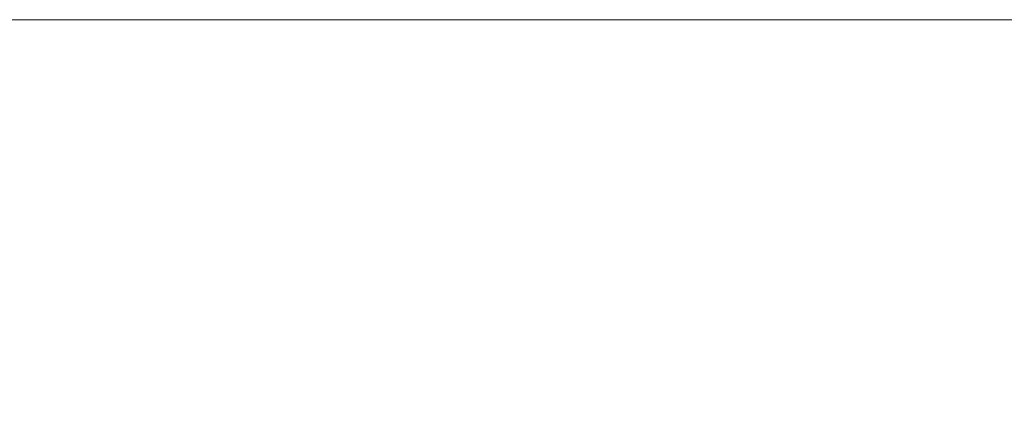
# Model space of a CAD drawing. Header units: centimetres. Extents: x -25.9 to 27.4, y -28.2 to -26.4.
# Tile 143 of 199: x 9.3796 to 9.451, y -26.3884 to -26.36. Entities that reach past the tile are written whole.
import ezdxf

# ---------------------------------------------------------------- set-up
doc = ezdxf.new("R2010")
doc.units = ezdxf.units.CM
doc.header["$LTSCALE"] = 2.54
doc.layers.add('Lucido design-1', color=7, linetype='Continuous')

# ---------------------------------------------------------------- blocks, each defined once
blk = doc.blocks.new('Gruppo-4-1')
at = {"color": 7, "linetype": 'Continuous', "lineweight": 9}
for points, invisible_edges in [([(27.271439, -26.360047, 540.423108), (27.271439, -26.36, 540.420033), (-25.828561, -26.36, 540.420033), (-25.828561, -26.360047, 540.423108)], 8), ([(9.371439, -26.36, 540.220033), (-25.828561, -26.36, 540.420033), (27.271439, -26.36, 540.420033)], 9), ([(-25.828561, -26.360047, 540.423108), (-25.828561, -26.360114, 540.424394), (27.271439, -26.360114, 540.424394), (27.271439, -26.360047, 540.423108)], 10), ([(27.271439, -26.360261, 540.427254), (27.271439, -26.360114, 540.424394), (-25.828561, -26.360114, 540.424394), (-25.828561, -26.360261, 540.427254)], 10), ([(-25.828561, -26.360261, 540.427254), (-25.828561, -26.3604, 540.428747), (27.271439, -26.3604, 540.428747), (27.271439, -26.360261, 540.427254)], 10), ([(27.271439, -26.360647, 540.43139), (27.271439, -26.3604, 540.428747), (-25.828561, -26.3604, 540.428747), (-25.828561, -26.360647, 540.43139)], 10), ([(-25.828561, -26.360647, 540.43139), (-25.828561, -26.360876, 540.433083), (27.271439, -26.360876, 540.433083), (27.271439, -26.360647, 540.43139)], 10), ([(9.371439, -26.36, 540.220033), (9.379927, -26.36, 540.219853), (9.379742, -26.360095, 540.215497), (9.371439, -26.360095, 540.215674)], 6), ([(27.271439, -26.36, 540.420033), (9.379927, -26.36, 540.219853), (9.371439, -26.36, 540.220033)], 9), ([(9.371439, -26.360095, 540.215674), (9.379742, -26.360095, 540.215497), (9.379566, -26.360361, 540.211368), (9.371439, -26.360361, 540.211541)], 7), ([(9.379566, -26.360361, 540.211368), (9.38768, -26.360361, 540.210851), (9.387331, -26.360798, 540.206752), (9.379392, -26.360798, 540.207258)], 15), ([(9.379742, -26.360095, 540.215497), (9.38803, -26.360095, 540.214969), (9.38768, -26.360361, 540.210851), (9.379566, -26.360361, 540.211368)], 15), ([(9.379927, -26.36, 540.219853), (9.3884, -26.36, 540.219313), (9.38803, -26.360095, 540.214969), (9.379742, -26.360095, 540.215497)], 14), ([(9.3884, -26.36, 540.219313), (9.379927, -26.36, 540.219853), (27.271439, -26.36, 540.420033)], 10), ([(9.38768, -26.360361, 540.210851), (9.395763, -26.360361, 540.20999), (9.395241, -26.360798, 540.205909), (9.387331, -26.360798, 540.206752)], 15), ([(9.38803, -26.360095, 540.214969), (9.396288, -26.360095, 540.214089), (9.395763, -26.360361, 540.20999), (9.38768, -26.360361, 540.210851)], 15), ([(9.3884, -26.36, 540.219313), (9.396842, -26.36, 540.218414), (9.396288, -26.360095, 540.214089), (9.38803, -26.360095, 540.214969)], 14), ([(9.396842, -26.36, 540.218414), (9.3884, -26.36, 540.219313), (27.271439, -26.36, 540.420033)], 10), ([(9.395763, -26.360361, 540.20999), (9.403804, -26.360361, 540.208786), (9.403108, -26.360798, 540.204731), (9.395241, -26.360798, 540.205909)], 15), ([(9.396288, -26.360095, 540.214089), (9.404502, -26.360095, 540.212859), (9.403804, -26.360361, 540.208786), (9.395763, -26.360361, 540.20999)], 15), ([(9.396842, -26.36, 540.218414), (9.405239, -26.36, 540.217157), (9.404502, -26.360095, 540.212859), (9.396288, -26.360095, 540.214089)], 14), ([(27.271439, -26.36, 540.420033), (9.405239, -26.36, 540.217157), (9.396842, -26.36, 540.218414)], 9), ([(9.403804, -26.360361, 540.208786), (9.411785, -26.360361, 540.207243), (9.410918, -26.360798, 540.203221), (9.403108, -26.360798, 540.204731)], 15), ([(9.404502, -26.360095, 540.212859), (9.412656, -26.360095, 540.211282), (9.411785, -26.360361, 540.207243), (9.403804, -26.360361, 540.208786)], 15), ([(9.405239, -26.36, 540.217157), (9.413574, -26.36, 540.215544), (9.412656, -26.360095, 540.211282), (9.404502, -26.360095, 540.212859)], 14), ([(9.413574, -26.36, 540.215544), (9.405239, -26.36, 540.217157), (27.271439, -26.36, 540.420033)], 10), ([(9.411785, -26.360361, 540.207243), (9.419694, -26.360361, 540.205362), (9.418658, -26.360798, 540.20138), (9.410918, -26.360798, 540.203221)], 15), ([(9.412656, -26.360095, 540.211282), (9.420736, -26.360095, 540.209361), (9.419694, -26.360361, 540.205362), (9.411785, -26.360361, 540.207243)], 15), ([(9.413574, -26.36, 540.215544), (9.421834, -26.36, 540.21358), (9.420736, -26.360095, 540.209361), (9.412656, -26.360095, 540.211282)], 14), ([(27.271439, -26.36, 540.420033), (9.421834, -26.36, 540.21358), (9.413574, -26.36, 540.215544)], 9), ([(9.419694, -26.360361, 540.205362), (9.427516, -26.360361, 540.203147), (9.426312, -26.360798, 540.199213), (9.418658, -26.360798, 540.20138)], 15), ([(9.420736, -26.360095, 540.209361), (9.428726, -26.360095, 540.207098), (9.427516, -26.360361, 540.203147), (9.419694, -26.360361, 540.205362)], 15), ([(9.421834, -26.36, 540.21358), (9.430003, -26.36, 540.211267), (9.428726, -26.360095, 540.207098), (9.420736, -26.360095, 540.209361)], 14), ([(27.271439, -26.36, 540.420033), (9.430003, -26.36, 540.211267), (9.421834, -26.36, 540.21358)], 9), ([(9.427516, -26.360361, 540.203147), (9.435237, -26.360361, 540.200602), (9.433867, -26.360798, 540.196722), (9.426312, -26.360798, 540.199213)], 15), ([(9.428726, -26.360095, 540.207098), (9.436614, -26.360095, 540.204498), (9.435237, -26.360361, 540.200602), (9.427516, -26.360361, 540.203147)], 15), ([(9.430003, -26.36, 540.211267), (9.438067, -26.36, 540.208609), (9.436614, -26.360095, 540.204498), (9.428726, -26.360095, 540.207098)], 14), ([(9.438067, -26.36, 540.208609), (9.430003, -26.36, 540.211267), (27.271439, -26.36, 540.420033)], 10), ([(9.435237, -26.360361, 540.200602), (9.442843, -26.360361, 540.197731), (9.441309, -26.360798, 540.193914), (9.433867, -26.360798, 540.196722)], 15), ([(9.436614, -26.360095, 540.204498), (9.444384, -26.360095, 540.201566), (9.442843, -26.360361, 540.197731), (9.435237, -26.360361, 540.200602)], 15), ([(9.438067, -26.36, 540.208609), (9.44601, -26.36, 540.205611), (9.444384, -26.360095, 540.201566), (9.436614, -26.360095, 540.204498)], 14), ([(27.271439, -26.36, 540.420033), (9.44601, -26.36, 540.205611), (9.438067, -26.36, 540.208609)], 9), ([(9.442843, -26.360361, 540.197731), (9.450321, -26.360361, 540.194541), (9.448626, -26.360798, 540.190792), (9.441309, -26.360798, 540.193914)], 15), ([(9.444384, -26.360095, 540.201566), (9.452023, -26.360095, 540.198306), (9.450321, -26.360361, 540.194541), (9.442843, -26.360361, 540.197731)], 15), ([(9.44601, -26.36, 540.205611), (9.453819, -26.36, 540.202279), (9.452023, -26.360095, 540.198306), (9.444384, -26.360095, 540.201566)], 14), ([(9.453819, -26.36, 540.202279), (9.44601, -26.36, 540.205611), (27.271439, -26.36, 540.420033)], 10), ([(9.450321, -26.360361, 540.194541), (9.457656, -26.360361, 540.191036), (9.455804, -26.360798, 540.187362), (9.448626, -26.360798, 540.190792)], 15), ([(9.452023, -26.360095, 540.198306), (9.459516, -26.360095, 540.194726), (9.457656, -26.360361, 540.191036), (9.450321, -26.360361, 540.194541)], 15), ([(27.271439, -26.361205, 540.435511), (27.271439, -26.360876, 540.433083), (-25.828561, -26.360876, 540.433083), (-25.828561, -26.361205, 540.435511)], 10), ([(-25.828561, -26.361205, 540.435511), (-25.828561, -26.36154, 540.437394), (27.271439, -26.36154, 540.437394), (27.271439, -26.361205, 540.435511)], 10), ([(9.379392, -26.360798, 540.207258), (9.387331, -26.360798, 540.206752), (9.386984, -26.361404, 540.202677), (9.379218, -26.361404, 540.203172)], 15), ([(9.387331, -26.360798, 540.206752), (9.395241, -26.360798, 540.205909), (9.394721, -26.361404, 540.201853), (9.386984, -26.361404, 540.202677)], 15), ([(9.395241, -26.360798, 540.205909), (9.403108, -26.360798, 540.204731), (9.402417, -26.361404, 540.200701), (9.394721, -26.361404, 540.201853)], 15), ([(9.403108, -26.360798, 540.204731), (9.410918, -26.360798, 540.203221), (9.410057, -26.361404, 540.199223), (9.402417, -26.361404, 540.200701)], 15), ([(9.410918, -26.360798, 540.203221), (9.418658, -26.360798, 540.20138), (9.417627, -26.361404, 540.197423), (9.410057, -26.361404, 540.199223)], 15), ([(9.418658, -26.360798, 540.20138), (9.426312, -26.360798, 540.199213), (9.425114, -26.361404, 540.195303), (9.417627, -26.361404, 540.197423)], 15), ([(9.426312, -26.360798, 540.199213), (9.433867, -26.360798, 540.196722), (9.432504, -26.361404, 540.192867), (9.425114, -26.361404, 540.195303)], 15), ([(9.433867, -26.360798, 540.196722), (9.441309, -26.360798, 540.193914), (9.439785, -26.361404, 540.190119), (9.432504, -26.361404, 540.192867)], 15), ([(9.441309, -26.360798, 540.193914), (9.448626, -26.360798, 540.190792), (9.446942, -26.361404, 540.187065), (9.439785, -26.361404, 540.190119)], 15), ([(9.448626, -26.360798, 540.190792), (9.455804, -26.360798, 540.187362), (9.453963, -26.361404, 540.18371), (9.446942, -26.361404, 540.187065)], 15), ([(27.271439, -26.361935, 540.439608), (27.271439, -26.36154, 540.437394), (-25.828561, -26.36154, 540.437394), (-25.828561, -26.361935, 540.439608)], 10), ([(-25.828561, -26.361935, 540.439608), (-25.828561, -26.362392, 540.441673), (27.271439, -26.362392, 540.441673), (27.271439, -26.361935, 540.439608)], 10), ([(9.379218, -26.361404, 540.203172), (9.386984, -26.361404, 540.202677), (9.38664, -26.362177, 540.198634), (9.379046, -26.362177, 540.199119)], 15), ([(9.386984, -26.361404, 540.202677), (9.394721, -26.361404, 540.201853), (9.394206, -26.362177, 540.197828), (9.38664, -26.362177, 540.198634)], 15), ([(9.394721, -26.361404, 540.201853), (9.402417, -26.361404, 540.200701), (9.401731, -26.362177, 540.196702), (9.394206, -26.362177, 540.197828)], 15), ([(9.402417, -26.361404, 540.200701), (9.410057, -26.361404, 540.199223), (9.409202, -26.362177, 540.195257), (9.401731, -26.362177, 540.196702)], 15), ([(9.410057, -26.361404, 540.199223), (9.417627, -26.361404, 540.197423), (9.416605, -26.362177, 540.193496), (9.409202, -26.362177, 540.195257)], 15), ([(9.417627, -26.361404, 540.197423), (9.425114, -26.361404, 540.195303), (9.423926, -26.362177, 540.191423), (9.416605, -26.362177, 540.193496)], 15), ([(9.425114, -26.361404, 540.195303), (9.432504, -26.361404, 540.192867), (9.431153, -26.362177, 540.189041), (9.423926, -26.362177, 540.191423)], 15), ([(9.432504, -26.361404, 540.192867), (9.439785, -26.361404, 540.190119), (9.438272, -26.362177, 540.186355), (9.431153, -26.362177, 540.189041)], 15), ([(9.439785, -26.361404, 540.190119), (9.446942, -26.361404, 540.187065), (9.445271, -26.362177, 540.183368), (9.438272, -26.362177, 540.186355)], 15), ([(9.446942, -26.361404, 540.187065), (9.453963, -26.361404, 540.18371), (9.452136, -26.362177, 540.180087), (9.445271, -26.362177, 540.183368)], 15), ([(27.271439, -26.362835, 540.443675), (27.271439, -26.362392, 540.441673), (-25.828561, -26.362392, 540.441673), (-25.828561, -26.362835, 540.443675)], 10), ([(9.379046, -26.362177, 540.199119), (9.38664, -26.362177, 540.198634), (9.386299, -26.363117, 540.19463), (9.378875, -26.363117, 540.195104)], 15), ([(9.38664, -26.362177, 540.198634), (9.394206, -26.362177, 540.197828), (9.393696, -26.363117, 540.193842), (9.386299, -26.363117, 540.19463)], 15), ([(9.394206, -26.362177, 540.197828), (9.401731, -26.362177, 540.196702), (9.401052, -26.363117, 540.192741), (9.393696, -26.363117, 540.193842)], 15), ([(9.401731, -26.362177, 540.196702), (9.409202, -26.362177, 540.195257), (9.408356, -26.363117, 540.191329), (9.401052, -26.363117, 540.192741)], 15), ([(9.409202, -26.362177, 540.195257), (9.416605, -26.362177, 540.193496), (9.415592, -26.363117, 540.189608), (9.408356, -26.363117, 540.191329)], 15), ([(9.416605, -26.362177, 540.193496), (9.423926, -26.362177, 540.191423), (9.422749, -26.363117, 540.187581), (9.415592, -26.363117, 540.189608)], 15), ([(9.423926, -26.362177, 540.191423), (9.431153, -26.362177, 540.189041), (9.429814, -26.363117, 540.185252), (9.422749, -26.363117, 540.187581)], 15), ([(9.431153, -26.362177, 540.189041), (9.438272, -26.362177, 540.186355), (9.436774, -26.363117, 540.182626), (9.429814, -26.363117, 540.185252)], 15), ([(9.438272, -26.362177, 540.186355), (9.445271, -26.362177, 540.183368), (9.443615, -26.363117, 540.179706), (9.436774, -26.363117, 540.182626)], 15), ([(9.445271, -26.362177, 540.183368), (9.452136, -26.362177, 540.180087), (9.450327, -26.363117, 540.176499), (9.443615, -26.363117, 540.179706)], 15), ([(9.452136, -26.362177, 540.180087), (9.458856, -26.362177, 540.176518), (9.456897, -26.363117, 540.17301), (9.450327, -26.363117, 540.176499)], 15), ([(-25.828561, -26.362835, 540.443675), (-25.828561, -26.363428, 540.44591), (27.271439, -26.363428, 540.44591), (27.271439, -26.362835, 540.443675)], 10), ([(27.271439, -26.363905, 540.447705), (27.271439, -26.363428, 540.44591), (-25.828561, -26.363428, 540.44591), (-25.828561, -26.363905, 540.447705)], 10), ([(9.378875, -26.363117, 540.195104), (9.386299, -26.363117, 540.19463), (9.385962, -26.36422, 540.190672), (9.378707, -26.36422, 540.191135)], 15), ([(9.386299, -26.363117, 540.19463), (9.393696, -26.363117, 540.193842), (9.393191, -26.36422, 540.189902), (9.385962, -26.36422, 540.190672)], 15), ([(9.393696, -26.363117, 540.193842), (9.401052, -26.363117, 540.192741), (9.400381, -26.36422, 540.188826), (9.393191, -26.36422, 540.189902)], 15), ([(9.401052, -26.363117, 540.192741), (9.408356, -26.363117, 540.191329), (9.407519, -26.36422, 540.187445), (9.400381, -26.36422, 540.188826)], 15), ([(9.408356, -26.363117, 540.191329), (9.415592, -26.363117, 540.189608), (9.414591, -26.36422, 540.185763), (9.407519, -26.36422, 540.187445)], 15), ([(9.415592, -26.363117, 540.189608), (9.422749, -26.363117, 540.187581), (9.421586, -26.36422, 540.183782), (9.414591, -26.36422, 540.185763)], 15), ([(9.422749, -26.363117, 540.187581), (9.429814, -26.363117, 540.185252), (9.428491, -26.36422, 540.181506), (9.421586, -26.36422, 540.183782)], 15), ([(9.429814, -26.363117, 540.185252), (9.436774, -26.363117, 540.182626), (9.435292, -26.36422, 540.178939), (9.428491, -26.36422, 540.181506)], 15), ([(9.436774, -26.363117, 540.182626), (9.443615, -26.363117, 540.179706), (9.441979, -26.36422, 540.176086), (9.435292, -26.36422, 540.178939)], 15), ([(9.443615, -26.363117, 540.179706), (9.450327, -26.363117, 540.176499), (9.448538, -26.36422, 540.172952), (9.441979, -26.36422, 540.176086)], 15), ([(9.450327, -26.363117, 540.176499), (9.456897, -26.363117, 540.17301), (9.454959, -26.36422, 540.169542), (9.448538, -26.36422, 540.172952)], 15), ([(-25.828561, -26.363905, 540.447705), (-25.828561, -26.364648, 540.450098), (27.271439, -26.364648, 540.450098), (27.271439, -26.363905, 540.447705)], 10), ([(27.271439, -26.365143, 540.45169), (27.271439, -26.364648, 540.450098), (-25.828561, -26.364648, 540.450098), (-25.828561, -26.365143, 540.45169)], 10), ([(9.378707, -26.36422, 540.191135), (9.385962, -26.36422, 540.190672), (9.38563, -26.365486, 540.186765), (9.37854, -26.365486, 540.187217)], 15), ([(9.385962, -26.36422, 540.190672), (9.393191, -26.36422, 540.189902), (9.392693, -26.365486, 540.186013), (9.38563, -26.365486, 540.186765)], 15), ([(9.393191, -26.36422, 540.189902), (9.400381, -26.36422, 540.188826), (9.399718, -26.365486, 540.184961), (9.392693, -26.365486, 540.186013)], 15), ([(9.400381, -26.36422, 540.188826), (9.407519, -26.36422, 540.187445), (9.406693, -26.365486, 540.183612), (9.399718, -26.365486, 540.184961)], 15), ([(9.407519, -26.36422, 540.187445), (9.414591, -26.36422, 540.185763), (9.413603, -26.365486, 540.181969), (9.406693, -26.365486, 540.183612)], 15), ([(9.414591, -26.36422, 540.185763), (9.421586, -26.36422, 540.183782), (9.420438, -26.365486, 540.180033), (9.413603, -26.365486, 540.181969)], 15), ([(9.421586, -26.36422, 540.183782), (9.428491, -26.36422, 540.181506), (9.427184, -26.365486, 540.17781), (9.420438, -26.365486, 540.180033)], 15), ([(9.428491, -26.36422, 540.181506), (9.435292, -26.36422, 540.178939), (9.43383, -26.365486, 540.175302), (9.427184, -26.365486, 540.17781)], 15), ([(9.435292, -26.36422, 540.178939), (9.441979, -26.36422, 540.176086), (9.440364, -26.365486, 540.172514), (9.43383, -26.365486, 540.175302)], 15), ([(9.441979, -26.36422, 540.176086), (9.448538, -26.36422, 540.172952), (9.446773, -26.365486, 540.169451), (9.440364, -26.365486, 540.172514)], 15), ([(9.448538, -26.36422, 540.172952), (9.454959, -26.36422, 540.169542), (9.453047, -26.365486, 540.166119), (9.446773, -26.365486, 540.169451)], 15), ([(-25.828561, -26.365143, 540.45169), (-25.828561, -26.36605, 540.454229), (27.271439, -26.36605, 540.454229), (27.271439, -26.365143, 540.45169)], 10), ([(9.37854, -26.365486, 540.187217), (9.38563, -26.365486, 540.186765), (9.385302, -26.36691, 540.182917), (9.378377, -26.36691, 540.183359)], 15), ([(9.38563, -26.365486, 540.186765), (9.392693, -26.365486, 540.186013), (9.392203, -26.36691, 540.182182), (9.385302, -26.36691, 540.182917)], 15), ([(9.392693, -26.365486, 540.186013), (9.399718, -26.365486, 540.184961), (9.399066, -26.36691, 540.181155), (9.392203, -26.36691, 540.182182)], 15), ([(9.399718, -26.365486, 540.184961), (9.406693, -26.365486, 540.183612), (9.405879, -26.36691, 540.179837), (9.399066, -26.36691, 540.181155)], 15), ([(9.406693, -26.365486, 540.183612), (9.413603, -26.365486, 540.181969), (9.41263, -26.36691, 540.178232), (9.405879, -26.36691, 540.179837)], 15), ([(9.413603, -26.365486, 540.181969), (9.420438, -26.365486, 540.180033), (9.419307, -26.36691, 540.176341), (9.41263, -26.36691, 540.178232)], 15), ([(9.420438, -26.365486, 540.180033), (9.427184, -26.365486, 540.17781), (9.425898, -26.36691, 540.174168), (9.419307, -26.36691, 540.176341)], 15), ([(9.427184, -26.365486, 540.17781), (9.43383, -26.365486, 540.175302), (9.432391, -26.36691, 540.171718), (9.425898, -26.36691, 540.174168)], 15), ([(9.43383, -26.365486, 540.175302), (9.440364, -26.365486, 540.172514), (9.438773, -26.36691, 540.168995), (9.432391, -26.36691, 540.171718)], 15), ([(9.440364, -26.365486, 540.172514), (9.446773, -26.365486, 540.169451), (9.445035, -26.36691, 540.166003), (9.438773, -26.36691, 540.168995)], 15), ([(9.446773, -26.365486, 540.169451), (9.453047, -26.365486, 540.166119), (9.451164, -26.36691, 540.162748), (9.445035, -26.36691, 540.166003)], 15), ([(27.271439, -26.366548, 540.455624), (27.271439, -26.36605, 540.454229), (-25.828561, -26.36605, 540.454229), (-25.828561, -26.366548, 540.455624)], 10), ([(-25.828561, -26.366548, 540.455624), (-25.828561, -26.367629, 540.458295), (27.271439, -26.367629, 540.458295), (27.271439, -26.366548, 540.455624)], 10), ([(9.378377, -26.36691, 540.183359), (9.385302, -26.36691, 540.182917), (9.38498, -26.36849, 540.179134), (9.378215, -26.36849, 540.179566)], 15), ([(9.385302, -26.36691, 540.182917), (9.392203, -26.36691, 540.182182), (9.39172, -26.36849, 540.178416), (9.38498, -26.36849, 540.179134)], 15), ([(9.392203, -26.36691, 540.182182), (9.399066, -26.36691, 540.181155), (9.398424, -26.36849, 540.177413), (9.39172, -26.36849, 540.178416)], 15), ([(9.399066, -26.36691, 540.181155), (9.405879, -26.36691, 540.179837), (9.405079, -26.36849, 540.176126), (9.398424, -26.36849, 540.177413)], 15), ([(9.405879, -26.36691, 540.179837), (9.41263, -26.36691, 540.178232), (9.411673, -26.36849, 540.174557), (9.405079, -26.36849, 540.176126)], 15), ([(9.41263, -26.36691, 540.178232), (9.419307, -26.36691, 540.176341), (9.418195, -26.36849, 540.172711), (9.411673, -26.36849, 540.174557)], 15), ([(9.419307, -26.36691, 540.176341), (9.425898, -26.36691, 540.174168), (9.424633, -26.36849, 540.170589), (9.418195, -26.36849, 540.172711)], 15), ([(9.425898, -26.36691, 540.174168), (9.432391, -26.36691, 540.171718), (9.430975, -26.36849, 540.168195), (9.424633, -26.36849, 540.170589)], 15), ([(9.432391, -26.36691, 540.171718), (9.438773, -26.36691, 540.168995), (9.437209, -26.36849, 540.165535), (9.430975, -26.36849, 540.168195)], 15), ([(9.438773, -26.36691, 540.168995), (9.445035, -26.36691, 540.166003), (9.443325, -26.36849, 540.162612), (9.437209, -26.36849, 540.165535)], 15), ([(9.445035, -26.36691, 540.166003), (9.451164, -26.36691, 540.162748), (9.449312, -26.36849, 540.159433), (9.443325, -26.36849, 540.162612)], 15), ([(9.451164, -26.36691, 540.162748), (9.457149, -26.36691, 540.159235), (9.455158, -26.36849, 540.156002), (9.449312, -26.36849, 540.159433)], 15), ([(27.271439, -26.368117, 540.459498), (27.271439, -26.367629, 540.458295), (-25.828561, -26.367629, 540.458295), (-25.828561, -26.368117, 540.459498)], 10), ([(-25.828561, -26.368117, 540.459498), (-25.828561, -26.369385, 540.462288), (27.271439, -26.369385, 540.462288), (27.271439, -26.368117, 540.459498)], 10), ([(9.378215, -26.36849, 540.179566), (9.38498, -26.36849, 540.179134), (9.384664, -26.370224, 540.175423), (9.378057, -26.370224, 540.175844)], 15), ([(9.38498, -26.36849, 540.179134), (9.39172, -26.36849, 540.178416), (9.391247, -26.370224, 540.174721), (9.384664, -26.370224, 540.175423)], 15), ([(9.39172, -26.36849, 540.178416), (9.398424, -26.36849, 540.177413), (9.397794, -26.370224, 540.173741), (9.391247, -26.370224, 540.174721)], 15), ([(9.398424, -26.36849, 540.177413), (9.405079, -26.36849, 540.176126), (9.404294, -26.370224, 540.172484), (9.397794, -26.370224, 540.173741)], 15), ([(9.405079, -26.36849, 540.176126), (9.411673, -26.36849, 540.174557), (9.410735, -26.370224, 540.170952), (9.404294, -26.370224, 540.172484)], 15), ([(9.411673, -26.36849, 540.174557), (9.418195, -26.36849, 540.172711), (9.417105, -26.370224, 540.169149), (9.410735, -26.370224, 540.170952)], 15), ([(9.418195, -26.36849, 540.172711), (9.424633, -26.36849, 540.170589), (9.423392, -26.370224, 540.167076), (9.417105, -26.370224, 540.169149)], 15), ([(9.424633, -26.36849, 540.170589), (9.430975, -26.36849, 540.168195), (9.429586, -26.370224, 540.164739), (9.423392, -26.370224, 540.167076)], 15), ([(9.430975, -26.36849, 540.168195), (9.437209, -26.36849, 540.165535), (9.435675, -26.370224, 540.16214), (9.429586, -26.370224, 540.164739)], 15), ([(9.437209, -26.36849, 540.165535), (9.443325, -26.36849, 540.162612), (9.441648, -26.370224, 540.159286), (9.435675, -26.370224, 540.16214)], 15), ([(9.443325, -26.36849, 540.162612), (9.449312, -26.36849, 540.159433), (9.447495, -26.370224, 540.156181), (9.441648, -26.370224, 540.159286)], 15), ([(9.449312, -26.36849, 540.159433), (9.455158, -26.36849, 540.156002), (9.453205, -26.370224, 540.15283), (9.447495, -26.370224, 540.156181)], 15), ([(27.271439, -26.369848, 540.463308), (27.271439, -26.369385, 540.462288), (-25.828561, -26.369385, 540.462288), (-25.828561, -26.369848, 540.463308)], 10), ([(-25.828561, -26.369848, 540.463308), (-25.828561, -26.371313, 540.466201), (27.271439, -26.371313, 540.466201), (27.271439, -26.369848, 540.463308)], 10), ([(9.378057, -26.370224, 540.175844), (9.384664, -26.370224, 540.175423), (9.384355, -26.372108, 540.171788), (9.377903, -26.372108, 540.172199)], 15), ([(9.384664, -26.370224, 540.175423), (9.391247, -26.370224, 540.174721), (9.390784, -26.372108, 540.171103), (9.384355, -26.372108, 540.171788)], 15), ([(9.391247, -26.370224, 540.174721), (9.397794, -26.370224, 540.173741), (9.397178, -26.372108, 540.170146), (9.390784, -26.372108, 540.171103)], 15), ([(9.397794, -26.370224, 540.173741), (9.404294, -26.370224, 540.172484), (9.403526, -26.372108, 540.168918), (9.397178, -26.372108, 540.170146)], 15), ([(9.404294, -26.370224, 540.172484), (9.410735, -26.370224, 540.170952), (9.409816, -26.372108, 540.167422), (9.403526, -26.372108, 540.168918)], 15), ([(9.410735, -26.370224, 540.170952), (9.417105, -26.370224, 540.169149), (9.416036, -26.372108, 540.165661), (9.409816, -26.372108, 540.167422)], 15), ([(9.417105, -26.370224, 540.169149), (9.423392, -26.370224, 540.167076), (9.422177, -26.372108, 540.163637), (9.416036, -26.372108, 540.165661)], 15), ([(9.423392, -26.370224, 540.167076), (9.429586, -26.370224, 540.164739), (9.428226, -26.372108, 540.161354), (9.422177, -26.372108, 540.163637)], 15), ([(9.429586, -26.370224, 540.164739), (9.435675, -26.370224, 540.16214), (9.434172, -26.372108, 540.158816), (9.428226, -26.372108, 540.161354)], 15), ([(9.435675, -26.370224, 540.16214), (9.441648, -26.370224, 540.159286), (9.440006, -26.372108, 540.156029), (9.434172, -26.372108, 540.158816)], 15), ([(9.441648, -26.370224, 540.159286), (9.447495, -26.370224, 540.156181), (9.445716, -26.372108, 540.152996), (9.440006, -26.372108, 540.156029)], 15), ([(9.447495, -26.370224, 540.156181), (9.453205, -26.370224, 540.15283), (9.451292, -26.372108, 540.149724), (9.445716, -26.372108, 540.152996)], 15), ([(27.271439, -26.371739, 540.467045), (27.271439, -26.371313, 540.466201), (-25.828561, -26.371313, 540.466201), (-25.828561, -26.371739, 540.467045)], 10), ([(-25.828561, -26.371739, 540.467045), (-25.828561, -26.373409, 540.470027), (27.271439, -26.373409, 540.470027), (27.271439, -26.371739, 540.467045)], 10), ([(9.377903, -26.372108, 540.172199), (9.384355, -26.372108, 540.171788), (9.384053, -26.374138, 540.168237), (9.377751, -26.374138, 540.168638)], 15), ([(9.384355, -26.372108, 540.171788), (9.390784, -26.372108, 540.171103), (9.390331, -26.374138, 540.167568), (9.384053, -26.374138, 540.168237)], 15), ([(9.390784, -26.372108, 540.171103), (9.397178, -26.372108, 540.170146), (9.396576, -26.374138, 540.166633), (9.390331, -26.374138, 540.167568)], 15), ([(9.397178, -26.372108, 540.170146), (9.403526, -26.372108, 540.168918), (9.402775, -26.374138, 540.165434), (9.396576, -26.374138, 540.166633)], 15), ([(9.403526, -26.372108, 540.168918), (9.409816, -26.372108, 540.167422), (9.408918, -26.374138, 540.163973), (9.402775, -26.374138, 540.165434)], 15), ([(9.409816, -26.372108, 540.167422), (9.416036, -26.372108, 540.165661), (9.414993, -26.374138, 540.162253), (9.408918, -26.374138, 540.163973)], 15), ([(9.416036, -26.372108, 540.165661), (9.422177, -26.372108, 540.163637), (9.420989, -26.374138, 540.160276), (9.414993, -26.374138, 540.162253)], 15), ([(9.422177, -26.372108, 540.163637), (9.428226, -26.372108, 540.161354), (9.426897, -26.374138, 540.158047), (9.420989, -26.374138, 540.160276)], 15), ([(9.428226, -26.372108, 540.161354), (9.434172, -26.372108, 540.158816), (9.432704, -26.374138, 540.155569), (9.426897, -26.374138, 540.158047)], 15), ([(9.434172, -26.372108, 540.158816), (9.440006, -26.372108, 540.156029), (9.438401, -26.374138, 540.152846), (9.432704, -26.374138, 540.155569)], 15), ([(9.440006, -26.372108, 540.156029), (9.445716, -26.372108, 540.152996), (9.443978, -26.374138, 540.149885), (9.438401, -26.374138, 540.152846)], 15), ([(9.445716, -26.372108, 540.152996), (9.451292, -26.372108, 540.149724), (9.449424, -26.374138, 540.146689), (9.443978, -26.374138, 540.149885)], 15), ([(9.451292, -26.372108, 540.149724), (9.456725, -26.372108, 540.146218), (9.454729, -26.374138, 540.143265), (9.449424, -26.374138, 540.146689)], 15), ([(27.271439, -26.373788, 540.470703), (27.271439, -26.373409, 540.470027), (-25.828561, -26.373409, 540.470027), (-25.828561, -26.373788, 540.470703)], 10), ([(-25.828561, -26.373788, 540.470703), (-25.828561, -26.37567, 540.473758), (27.271439, -26.37567, 540.473758), (27.271439, -26.373788, 540.470703)], 10), ([(9.377751, -26.374138, 540.168638), (9.384053, -26.374138, 540.168237), (9.383758, -26.37631, 540.164774), (9.377604, -26.37631, 540.165167)], 15), ([(9.384053, -26.374138, 540.168237), (9.390331, -26.374138, 540.167568), (9.38989, -26.37631, 540.164121), (9.383758, -26.37631, 540.164774)], 15), ([(9.390331, -26.374138, 540.167568), (9.396576, -26.374138, 540.166633), (9.395988, -26.37631, 540.163208), (9.38989, -26.37631, 540.164121)], 15), ([(9.396576, -26.374138, 540.166633), (9.402775, -26.374138, 540.165434), (9.402043, -26.37631, 540.162037), (9.395988, -26.37631, 540.163208)], 15), ([(9.402775, -26.374138, 540.165434), (9.408918, -26.374138, 540.163973), (9.408042, -26.37631, 540.16061), (9.402043, -26.37631, 540.162037)], 15), ([(9.408918, -26.374138, 540.163973), (9.414993, -26.374138, 540.162253), (9.413975, -26.37631, 540.15893), (9.408042, -26.37631, 540.16061)], 15), ([(9.414993, -26.374138, 540.162253), (9.420989, -26.374138, 540.160276), (9.419832, -26.37631, 540.157), (9.413975, -26.37631, 540.15893)], 15), ([(9.420989, -26.374138, 540.160276), (9.426897, -26.374138, 540.158047), (9.425601, -26.37631, 540.154822), (9.419832, -26.37631, 540.157)], 15), ([(9.426897, -26.374138, 540.158047), (9.432704, -26.374138, 540.155569), (9.431273, -26.37631, 540.152402), (9.425601, -26.37631, 540.154822)], 15), ([(9.432704, -26.374138, 540.155569), (9.438401, -26.374138, 540.152846), (9.436837, -26.37631, 540.149743), (9.431273, -26.37631, 540.152402)], 15), ([(9.438401, -26.374138, 540.152846), (9.443978, -26.374138, 540.149885), (9.442283, -26.37631, 540.146851), (9.436837, -26.37631, 540.149743)], 15), ([(9.443978, -26.374138, 540.149885), (9.449424, -26.374138, 540.146689), (9.447602, -26.37631, 540.14373), (9.442283, -26.37631, 540.146851)], 15), ([(9.449424, -26.374138, 540.146689), (9.454729, -26.374138, 540.143265), (9.452783, -26.37631, 540.140386), (9.447602, -26.37631, 540.14373)], 15), ([(27.271439, -26.375989, 540.474275), (27.271439, -26.37567, 540.473758), (-25.828561, -26.37567, 540.473758), (-25.828561, -26.375989, 540.474275)], 10), ([(-25.828561, -26.375989, 540.474275), (-25.828561, -26.378092, 540.477386), (27.271439, -26.378092, 540.477386), (27.271439, -26.375989, 540.474275)], 10), ([(9.377604, -26.37631, 540.165167), (9.383758, -26.37631, 540.164774), (9.383471, -26.378621, 540.161406), (9.37746, -26.378621, 540.16179)], 15), ([(9.383758, -26.37631, 540.164774), (9.38989, -26.37631, 540.164121), (9.38946, -26.378621, 540.160768), (9.383471, -26.378621, 540.161406)], 15), ([(9.38989, -26.37631, 540.164121), (9.395988, -26.37631, 540.163208), (9.395417, -26.378621, 540.159877), (9.38946, -26.378621, 540.160768)], 15), ([(9.395988, -26.37631, 540.163208), (9.402043, -26.37631, 540.162037), (9.401331, -26.378621, 540.158733), (9.395417, -26.378621, 540.159877)], 15), ([(9.402043, -26.37631, 540.162037), (9.408042, -26.37631, 540.16061), (9.40719, -26.378621, 540.157339), (9.401331, -26.378621, 540.158733)], 15), ([(9.408042, -26.37631, 540.16061), (9.413975, -26.37631, 540.15893), (9.412985, -26.378621, 540.155698), (9.40719, -26.378621, 540.157339)], 15), ([(9.413975, -26.37631, 540.15893), (9.419832, -26.37631, 540.157), (9.418706, -26.378621, 540.153813), (9.412985, -26.378621, 540.155698)], 15), ([(9.419832, -26.37631, 540.157), (9.425601, -26.37631, 540.154822), (9.424341, -26.378621, 540.151686), (9.418706, -26.378621, 540.153813)], 15), ([(9.425601, -26.37631, 540.154822), (9.431273, -26.37631, 540.152402), (9.429881, -26.378621, 540.149322), (9.424341, -26.378621, 540.151686)], 15), ([(9.431273, -26.37631, 540.152402), (9.436837, -26.37631, 540.149743), (9.435315, -26.378621, 540.146725), (9.429881, -26.378621, 540.149322)], 15), ([(9.436837, -26.37631, 540.149743), (9.442283, -26.37631, 540.146851), (9.440635, -26.378621, 540.1439), (9.435315, -26.378621, 540.146725)], 15), ([(9.442283, -26.37631, 540.146851), (9.447602, -26.37631, 540.14373), (9.445829, -26.378621, 540.140852), (9.440635, -26.378621, 540.1439)], 15), ([(9.447602, -26.37631, 540.14373), (9.452783, -26.37631, 540.140386), (9.45089, -26.378621, 540.137586), (9.445829, -26.378621, 540.140852)], 15), ([(9.452783, -26.37631, 540.140386), (9.457817, -26.37631, 540.136825), (9.455808, -26.378621, 540.134108), (9.45089, -26.378621, 540.137586)], 15), ([(27.271439, -26.378341, 540.477756), (27.271439, -26.378092, 540.477386), (-25.828561, -26.378092, 540.477386), (-25.828561, -26.378341, 540.477756)], 10), ([(-25.828561, -26.378341, 540.477756), (-25.828561, -26.380669, 540.480906), (27.271439, -26.380669, 540.480906), (27.271439, -26.378341, 540.477756)], 10), ([(9.37746, -26.378621, 540.16179), (9.383471, -26.378621, 540.161406), (9.383193, -26.381066, 540.158139), (9.377321, -26.381066, 540.158513)], 15), ([(9.383471, -26.378621, 540.161406), (9.38946, -26.378621, 540.160768), (9.389044, -26.381066, 540.157515), (9.383193, -26.381066, 540.158139)], 15), ([(9.38946, -26.378621, 540.160768), (9.395417, -26.378621, 540.159877), (9.394863, -26.381066, 540.156644), (9.389044, -26.381066, 540.157515)], 15), ([(9.395417, -26.378621, 540.159877), (9.401331, -26.378621, 540.158733), (9.40064, -26.381066, 540.155527), (9.394863, -26.381066, 540.156644)], 15), ([(9.401331, -26.378621, 540.158733), (9.40719, -26.378621, 540.157339), (9.406364, -26.381066, 540.154165), (9.40064, -26.381066, 540.155527)], 15), ([(9.40719, -26.378621, 540.157339), (9.412985, -26.378621, 540.155698), (9.412025, -26.381066, 540.152562), (9.406364, -26.381066, 540.154165)], 15), ([(9.412985, -26.378621, 540.155698), (9.418706, -26.378621, 540.153813), (9.417613, -26.381066, 540.15072), (9.412025, -26.381066, 540.152562)], 15), ([(9.418706, -26.378621, 540.153813), (9.424341, -26.378621, 540.151686), (9.423118, -26.381066, 540.148643), (9.417613, -26.381066, 540.15072)], 15), ([(9.424341, -26.378621, 540.151686), (9.429881, -26.378621, 540.149322), (9.42853, -26.381066, 540.146334), (9.423118, -26.381066, 540.148643)], 15), ([(9.429881, -26.378621, 540.149322), (9.435315, -26.378621, 540.146725), (9.433839, -26.381066, 540.143797), (9.42853, -26.381066, 540.146334)], 15), ([(9.435315, -26.378621, 540.146725), (9.440635, -26.378621, 540.1439), (9.439035, -26.381066, 540.141037), (9.433839, -26.381066, 540.143797)], 15), ([(9.440635, -26.378621, 540.1439), (9.445829, -26.378621, 540.140852), (9.44411, -26.381066, 540.138059), (9.439035, -26.381066, 540.141037)], 15), ([(9.445829, -26.378621, 540.140852), (9.45089, -26.378621, 540.137586), (9.449054, -26.381066, 540.134869), (9.44411, -26.381066, 540.138059)], 15), ([(9.45089, -26.378621, 540.137586), (9.455808, -26.378621, 540.134108), (9.453857, -26.381066, 540.131471), (9.449054, -26.381066, 540.134869)], 15), ([(27.271439, -26.38084, 540.481137), (27.271439, -26.380669, 540.480906), (-25.828561, -26.380669, 540.480906), (-25.828561, -26.38084, 540.481137)], 10), ([(-25.828561, -26.38084, 540.481137), (-25.828561, -26.383398, 540.48431), (27.271439, -26.383398, 540.48431), (27.271439, -26.38084, 540.481137)], 10), ([(9.377321, -26.381066, 540.158513), (9.383193, -26.381066, 540.158139), (9.382924, -26.383641, 540.154976), (9.377186, -26.383641, 540.155342)], 15), ([(9.383193, -26.381066, 540.158139), (9.389044, -26.381066, 540.157515), (9.388641, -26.383641, 540.154367), (9.382924, -26.383641, 540.154976)], 15), ([(9.389044, -26.381066, 540.157515), (9.394863, -26.381066, 540.156644), (9.394326, -26.383641, 540.153516), (9.388641, -26.383641, 540.154367)], 15), ([(9.394863, -26.381066, 540.156644), (9.40064, -26.381066, 540.155527), (9.399971, -26.383641, 540.152424), (9.394326, -26.383641, 540.153516)], 15), ([(9.40064, -26.381066, 540.155527), (9.406364, -26.381066, 540.154165), (9.405564, -26.383641, 540.151094), (9.399971, -26.383641, 540.152424)], 15), ([(9.406364, -26.381066, 540.154165), (9.412025, -26.381066, 540.152562), (9.411096, -26.383641, 540.149527), (9.405564, -26.383641, 540.151094)], 15), ([(9.412025, -26.381066, 540.152562), (9.417613, -26.381066, 540.15072), (9.416556, -26.383641, 540.147728), (9.411096, -26.383641, 540.149527)], 15), ([(9.417613, -26.381066, 540.15072), (9.423118, -26.381066, 540.148643), (9.421935, -26.383641, 540.145698), (9.416556, -26.383641, 540.147728)], 15), ([(9.423118, -26.381066, 540.148643), (9.42853, -26.381066, 540.146334), (9.427223, -26.383641, 540.143441), (9.421935, -26.383641, 540.145698)], 15), ([(9.42853, -26.381066, 540.146334), (9.433839, -26.381066, 540.143797), (9.43241, -26.383641, 540.140963), (9.427223, -26.383641, 540.143441)], 15), ([(9.433839, -26.381066, 540.143797), (9.439035, -26.381066, 540.141037), (9.437487, -26.383641, 540.138266), (9.43241, -26.383641, 540.140963)], 15), ([(9.439035, -26.381066, 540.141037), (9.44411, -26.381066, 540.138059), (9.442446, -26.383641, 540.135356), (9.437487, -26.383641, 540.138266)], 15), ([(9.44411, -26.381066, 540.138059), (9.449054, -26.381066, 540.134869), (9.447276, -26.383641, 540.132239), (9.442446, -26.383641, 540.135356)], 15), ([(9.449054, -26.381066, 540.134869), (9.453857, -26.381066, 540.131471), (9.45197, -26.383641, 540.128919), (9.447276, -26.383641, 540.132239)], 15), ([(27.271439, -26.383481, 540.484414), (27.271439, -26.383398, 540.48431), (-25.828561, -26.383398, 540.48431), (-25.828561, -26.383481, 540.484414)], 10), ([(27.271439, -26.386261, 540.48758), (27.271439, -26.383481, 540.484414), (-25.828561, -26.383481, 540.484414), (-25.828561, -26.386261, 540.48758)], 10), ([(9.377186, -26.383641, 540.155342), (9.382924, -26.383641, 540.154976), (9.382664, -26.38634, 540.151924), (9.377056, -26.38634, 540.152281)], 15), ([(9.382924, -26.383641, 540.154976), (9.388641, -26.383641, 540.154367), (9.388252, -26.38634, 540.151328), (9.382664, -26.38634, 540.151924)], 15), ([(9.388641, -26.383641, 540.154367), (9.394326, -26.383641, 540.153516), (9.393809, -26.38634, 540.150496), (9.388252, -26.38634, 540.151328)], 15), ([(9.394326, -26.383641, 540.153516), (9.399971, -26.383641, 540.152424), (9.399326, -26.38634, 540.149429), (9.393809, -26.38634, 540.150496)], 15), ([(9.399971, -26.383641, 540.152424), (9.405564, -26.383641, 540.151094), (9.404792, -26.38634, 540.148129), (9.399326, -26.38634, 540.149429)], 15), ([(9.405564, -26.383641, 540.151094), (9.411096, -26.383641, 540.149527), (9.410199, -26.38634, 540.146598), (9.404792, -26.38634, 540.148129)], 15), ([(9.411096, -26.383641, 540.149527), (9.416556, -26.383641, 540.147728), (9.415535, -26.38634, 540.144839), (9.410199, -26.38634, 540.146598)], 15), ([(9.416556, -26.383641, 540.147728), (9.421935, -26.383641, 540.145698), (9.420792, -26.38634, 540.142855), (9.415535, -26.38634, 540.144839)], 15), ([(9.421935, -26.383641, 540.145698), (9.427223, -26.383641, 540.143441), (9.425961, -26.38634, 540.14065), (9.420792, -26.38634, 540.142855)], 15), ([(9.427223, -26.383641, 540.143441), (9.43241, -26.383641, 540.140963), (9.431031, -26.38634, 540.138227), (9.425961, -26.38634, 540.14065)], 15), ([(9.43241, -26.383641, 540.140963), (9.437487, -26.383641, 540.138266), (9.435993, -26.38634, 540.135592), (9.431031, -26.38634, 540.138227)], 15), ([(9.437487, -26.383641, 540.138266), (9.442446, -26.383641, 540.135356), (9.44084, -26.38634, 540.132748), (9.435993, -26.38634, 540.135592)], 15), ([(9.442446, -26.383641, 540.135356), (9.447276, -26.383641, 540.132239), (9.445561, -26.38634, 540.129701), (9.44084, -26.38634, 540.132748)], 15), ([(9.447276, -26.383641, 540.132239), (9.45197, -26.383641, 540.128919), (9.450148, -26.38634, 540.126456), (9.445561, -26.38634, 540.129701)], 15), ([(9.45197, -26.383641, 540.128919), (9.456519, -26.383641, 540.125403), (9.454594, -26.38634, 540.12302), (9.450148, -26.38634, 540.126456)], 15), ([(27.271439, -26.389175, 540.49063), (27.271439, -26.386273, 540.487592), (-25.828561, -26.386273, 540.487592), (-25.828561, -26.389175, 540.49063)], 10), ([(9.377056, -26.38634, 540.152281), (9.382664, -26.38634, 540.151924), (9.382414, -26.38916, 540.148986), (9.376931, -26.38916, 540.149336)], 15), ([(9.382664, -26.38634, 540.151924), (9.388252, -26.38634, 540.151328), (9.387877, -26.38916, 540.148404), (9.382414, -26.38916, 540.148986)], 15), ([(9.388252, -26.38634, 540.151328), (9.393809, -26.38634, 540.150496), (9.39331, -26.38916, 540.147591), (9.387877, -26.38916, 540.148404)], 15), ([(9.393809, -26.38634, 540.150496), (9.399326, -26.38634, 540.149429), (9.398704, -26.38916, 540.146548), (9.39331, -26.38916, 540.147591)], 15), ([(9.399326, -26.38634, 540.149429), (9.404792, -26.38634, 540.148129), (9.404049, -26.38916, 540.145276), (9.398704, -26.38916, 540.146548)], 15), ([(9.404792, -26.38634, 540.148129), (9.410199, -26.38634, 540.146598), (9.409335, -26.38916, 540.14378), (9.404049, -26.38916, 540.145276)], 15), ([(9.410199, -26.38634, 540.146598), (9.415535, -26.38634, 540.144839), (9.414553, -26.38916, 540.14206), (9.409335, -26.38916, 540.14378)], 15), ([(9.415535, -26.38634, 540.144839), (9.420792, -26.38634, 540.142855), (9.419693, -26.38916, 540.14012), (9.414553, -26.38916, 540.14206)], 15), ([(9.420792, -26.38634, 540.142855), (9.425961, -26.38634, 540.14065), (9.424746, -26.38916, 540.137964), (9.419693, -26.38916, 540.14012)], 15), ([(9.425961, -26.38634, 540.14065), (9.431031, -26.38634, 540.138227), (9.429704, -26.38916, 540.135595), (9.424746, -26.38916, 540.137964)], 15), ([(9.431031, -26.38634, 540.138227), (9.435993, -26.38634, 540.135592), (9.434556, -26.38916, 540.133018), (9.429704, -26.38916, 540.135595)], 15), ([(9.435993, -26.38634, 540.135592), (9.44084, -26.38634, 540.132748), (9.439294, -26.38916, 540.130237), (9.434556, -26.38916, 540.133018)], 15), ([(9.44084, -26.38634, 540.132748), (9.445561, -26.38634, 540.129701), (9.44391, -26.38916, 540.127258), (9.439294, -26.38916, 540.130237)], 15), ([(9.445561, -26.38634, 540.129701), (9.450148, -26.38634, 540.126456), (9.448395, -26.38916, 540.124086), (9.44391, -26.38916, 540.127258)], 15), ([(9.450148, -26.38634, 540.126456), (9.454594, -26.38634, 540.12302), (9.452742, -26.38916, 540.120726), (9.448395, -26.38916, 540.124086)], 15)]:
    blk.add_3dface(points, dxfattribs=dict(at, invisible_edges=invisible_edges))

msp = doc.modelspace()

# ---------------------------------------------------------------- block references
at = {"layer": 'Lucido design-1', "color": 7}
msp.add_blockref('Gruppo-4-1', (0, 0), dxfattribs=at)

doc.saveas('drawing.dxf')
